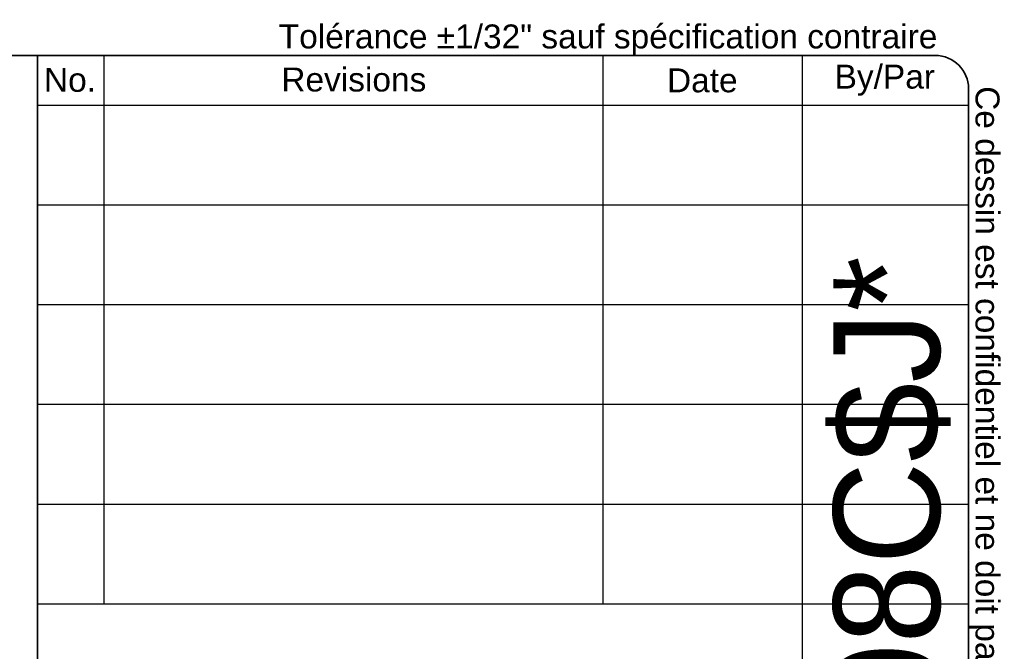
# Model space of a CAD drawing. Header units: inches. Extents: x 2 to 104, y 2 to 68.
# Tile 98 of 98: x 81 to 104, y 53 to 68. Entities that reach past the tile are written whole.
import ezdxf
from ezdxf.enums import TextEntityAlignment as Align

# ---------------------------------------------------------------- set-up
doc = ezdxf.new("R2010")
doc.units = ezdxf.units.IN
doc.header["$LTSCALE"] = 6.250991
doc.header["$MEASUREMENT"] = 0
doc.layers.get('0').update_dxf_attribs({"lineweight": 25})
doc.layers.add('Sketch Geometry(ANSI)', color=7, linetype='Continuous', lineweight=25)
doc.layers.add('Symbols(ANSI)', color=7, linetype='Continuous', lineweight=25)
doc.styles.add('Current-ANSI', font='arial.ttf')
doc.styles.add('Text Style44', font='arialbd.ttf')
doc.styles.add('Text Style83', font='FRE3OF9X.TTF')

# ---------------------------------------------------------------- blocks, each defined once
blk = doc.blocks.new('Title Blocks EXM - ANSI B')
at = {"layer": 'Sketch Geometry(ANSI)'}
for p, q in [((13.25, 10.687), (16.625, 10.687)), ((13.5, 10.687), (13.5, 8.625)), ((15.375, 10.687), (15.375, 8.625)), ((16.125, 10.687), (16.125, 3.5)), ((16.75, 10.562), (16.75, 0.375)), ((13.25, 10.5), (16.75, 10.5)), ((13.25, 10.125), (16.75, 10.125)), ((13.25, 9.75), (16.75, 9.75)), ((16.75, 9.375), (13.25, 9.375)), ((13.25, 9), (16.75, 9)), ((16.75, 9), (16.75, 8.625)), ((13.25, 8.625), (16.75, 8.625))]:
    blk.add_line(p, q, dxfattribs=at)
at = {"layer": 'Sketch Geometry(ANSI)', "linetype": 'Continuous', "lineweight": 35}
for q in [(13.25, 10.687), (13.25, 3.5)]:
    blk.add_line((13.25, 8.625), q, dxfattribs=at)
at = {"layer": 'Sketch Geometry(ANSI)'}
blk.add_arc((16.625, 10.562), 0.125, 0, 90, dxfattribs=at)
at = {"layer": 'Symbols(ANSI)', "color": 7, "char_height": 0.09, "attachment_point": 5, "style": 'Current-ANSI'}
for s, insert, width in [('No.', (13.3727, 10.5947), 0.250391), ('Revisions', (14.4395, 10.5958), 1.873306), ('Date', (15.7494, 10.5928), 0.751347), ('By/Par', (16.4354, 10.5938), 0.622018)]:
    blk.add_mtext(s, dxfattribs=dict(at, insert=insert, width=width))
at = {"layer": 'Symbols(ANSI)', "color": 7, "style": 'Current-ANSI'}
for tag, p in [('REV1', (13.3753, 10.3127)), ('REV1DATE', (15.7496, 10.31)), ('REV1BY', (16.4371, 10.3133)), ('REV2', (13.3734, 9.9377)), ('REV2DATE', (15.7475, 9.9406)), ('REV2BY', (16.4372, 9.9385)), ('REV3', (13.3741, 9.563)), ('REV3DATE', (15.7516, 9.563)), ('REV3BY', (16.4372, 9.5635)), ('REV4', (13.3766, 9.1879)), ('REV4DATE', (15.7516, 9.1879)), ('REV4BY', (16.4411, 9.1885)), ('REV5', (13.3734, 8.8129)), ('REV5DATE', (15.7516, 8.8129)), ('REV5BY', (16.4379, 8.8113)), ('MFG_APPROVED_DATE', (16.3934, 2.3745)), ('DETAIL_REV', (16.2494, 0.9257))]:
    blk.add_attdef(tag, text='', height=0.09, dxfattribs=at).set_placement(p, align=Align.MIDDLE_CENTER)
for tag, p in [('REV1DESC', (13.5255, 10.3098)), ('REV2DESC', (13.5253, 9.9374)), ('REV3DESC', (13.528, 9.5635)), ('REV4DESC', (13.533, 9.1903)), ('REV5DESC', (13.5322, 8.8113)), ('COMPANY', (14.1202, 2.375))]:
    blk.add_attdef(tag, text='', height=0.09, dxfattribs=at).set_placement(p, align=Align.MIDDLE_LEFT)
at = {"layer": 'Symbols(ANSI)', "color": 7, "style": 'Text Style83'}
blk.add_attdef('BARCODE_001', (16.6422, 3.8355), '', height=0.4, rotation=90, dxfattribs=at)
at = {"layer": 'Symbols(ANSI)', "color": 7}
for tag, p, height, style in [('IDW_DATE_001', (16.1158, 2.08), 0.09, 'Current-ANSI'), ('MATERIEL_001', (13.9591, 1.7815), 0.09, 'Current-ANSI'), ('FINISH_001', (16.1353, 1.4698), 0.09, 'Current-ANSI'), ('COLOR_001', (14.0553, 1.4037), 0.09, 'Current-ANSI'), ('FINISH_002', (16.0762, 1.3198), 0.09, 'Current-ANSI'), ('IDW_DESC_001', (13.8175, 0.8726), 0.09, 'Current-ANSI'), ('Sheet_Number_001', (16.3026, 0.5807), 0.09, 'Current-ANSI'), ('IDW_REV_001', (15.9474, 0.3552), 0.14, 'Text Style44'), ('IDW_NAME_001', (13.6853, 0.3043), 0.14, 'Text Style44'), ('Number_of_sheets_001', (16.5509, 0.3301), 0.09, 'Current-ANSI')]:
    blk.add_attdef(tag, p, '', height=height, dxfattribs=dict(at, style=style))
blk = doc.blocks.new('Borders 10_EXM - B (Inch)')
at = {"layer": 'Sketch Geometry(ANSI)', "linetype": 'Continuous', "lineweight": 35}
for p, q in [((16.3979, 10.6915), (0.5229, 10.6915)), ((16.5229, 0.3795), (16.5229, 10.5665))]:
    blk.add_line(p, q, dxfattribs=at)
blk.add_arc((16.3979, 10.5665), 0.125, 0, 90, dxfattribs=at)
at = {"layer": 'Symbols(ANSI)', "color": 7, "insert": (13.9302, 10.6908), "char_height": 0.09, "attachment_point": 7, "style": 'Current-ANSI'}
blk.add_mtext('Tolérance ±1/32" sauf spécification contraire', dxfattribs=at)
at = {"layer": 'Symbols(ANSI)', "color": 7, "insert": (16.5222, 10.576), "char_height": 0.09, "attachment_point": 7, "rotation": 270, "style": 'Current-ANSI'}
blk.add_mtext('Ce dessin est confidentiel et ne doit pas être reproduit ou utilisé sans le consentement de EXM', dxfattribs=at)
at = {"layer": 'Symbols(ANSI)', "color": 7, "style": 'Current-ANSI'}
blk.add_attdef('FILENAME_AND_PATH_001', (5.9364, 10.7181), '', height=0.09, dxfattribs=at)

msp = doc.modelspace()

# ---------------------------------------------------------------- block references
at = {"xscale": 6.25099146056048, "yscale": 6.25099146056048, "zscale": 6.25099146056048}
msp.add_blockref('Borders 10_EXM - B (Inch)', (0, 0), dxfattribs=at)
ref = msp.add_blockref('Title Blocks EXM - ANSI B', (-1.4199, 0.0284), dxfattribs=dict(xscale=6.25099146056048, yscale=6.25099146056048, zscale=6.25099146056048))
ref.add_attrib('BARCODE_001', '*$H5412ESB242008C$J*', (102.6105, 24.0041), dxfattribs={"layer": 'Symbols(ANSI)', "color": 7, "height": 2.500397, "rotation": 90, "style": 'Text Style83'})

doc.saveas('drawing.dxf')
